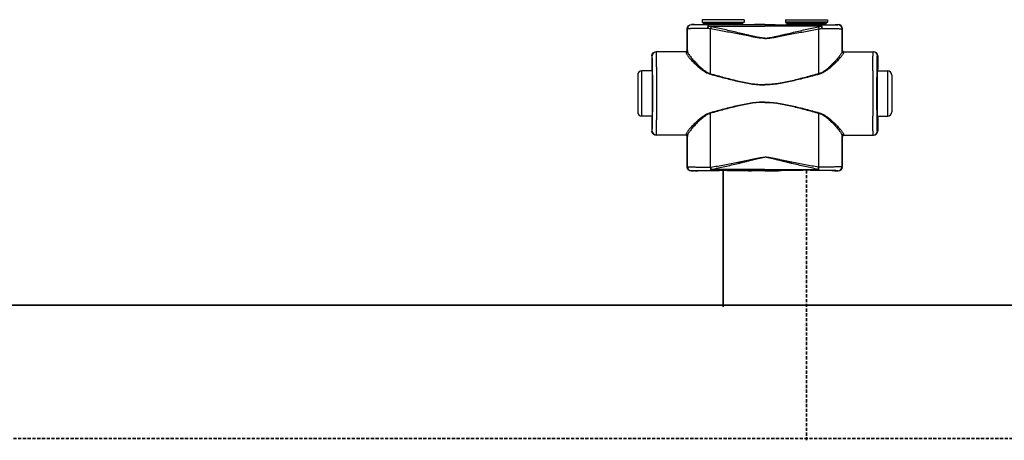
# Model space of a CAD drawing. Header units: millimetres. Extents: x 17747 to 112039, y -74980 to 446921.
# Tile 58 of 256: x 40736 to 41326, y -71860 to -71608. Entities that reach past the tile are written whole.
import ezdxf

# ---------------------------------------------------------------- set-up
doc = ezdxf.new("R2010")
doc.units = ezdxf.units.MM
doc.linetypes.add('VERDECKT', pattern=[9.525, 6.35, -3.175])
doc.layers.add('UT_SCHÉMA_PŘÍVOD', color=10, linetype='Continuous', lineweight=35)
doc.layers.add('UT_SCHÉMA_ZPÁTEČKA', color=172, linetype='VERDECKT', lineweight=35)

msp = doc.modelspace()

# ---------------------------------------------------------------- linework, layer by layer
at = {"color": 0, "linetype": 'Continuous'}
for p, q in [((41139, -71611.33), (41138.88, -71611.21)), ((41140.53, -71611.21), (41138.88, -71611.21)), ((41140.88, -71611.31), (41140.53, -71611.21)), ((41170.48, -71608.31), (41145.28, -71608.31)), ((41145.28, -71608.31), (41145.28, -71609.71)), ((41145.28, -71609.71), (41146.23, -71610.66)), ((41145.28, -71609.71), (41170.48, -71609.71)), ((41146.23, -71610.66), (41169.52, -71610.66)), ((41146.38, -71611.02), (41169.38, -71611.02)), ((41146.38, -71611.02), (41146.38, -71611.38)), ((41154.02, -71611.4), (41149.18, -71611.4)), ((41149.18, -71612.1), (41149.18, -71611.4)), ((41149.18, -71612.1), (41182.88, -71612.1)), ((41182.88, -71611.4), (41161.73, -71611.4)), ((41169.38, -71611.02), (41169.38, -71611.38)), ((41170.48, -71609.71), (41169.52, -71610.66)), ((41170.48, -71608.31), (41170.48, -71609.71)), ((41176.63, -71611.21), (41174.88, -71611.31)), ((41182.88, -71611.21), (41176.63, -71611.21)), ((41182.88, -71611.21), (41189.13, -71611.21)), ((41182.88, -71611.4), (41204.02, -71611.4)), ((41216.58, -71612.1), (41182.88, -71612.1)), ((41189.13, -71611.21), (41190.88, -71611.31)), ((41195.28, -71608.31), (41220.48, -71608.31)), ((41195.28, -71608.31), (41195.28, -71609.71)), ((41220.48, -71609.71), (41195.28, -71609.71)), ((41195.28, -71609.71), (41196.23, -71610.66)), ((41219.52, -71610.66), (41196.23, -71610.66)), ((41219.38, -71611.02), (41196.38, -71611.02)), ((41196.38, -71611.02), (41196.38, -71611.38)), ((41211.73, -71611.4), (41216.58, -71611.4)), ((41216.58, -71612.1), (41216.58, -71611.4)), ((41219.38, -71611.02), (41219.38, -71611.38)), ((41220.48, -71609.71), (41219.52, -71610.66)), ((41220.48, -71608.31), (41220.48, -71609.71)), ((41224.88, -71611.31), (41225.23, -71611.21)), ((41225.23, -71611.21), (41226.88, -71611.21)), ((41226.76, -71611.33), (41226.88, -71611.21)), ((41136.5, -71613.83), (41136.38, -71613.71)), ((41136.38, -71626.71), (41136.38, -71613.71)), ((41229.26, -71613.83), (41229.38, -71613.71)), ((41229.38, -71626.71), (41229.38, -71613.71)), ((41115.39, -71630.01), (41115.18, -71630.01)), ((41115.18, -71630.01), (41115.18, -71638.16)), ((41135.68, -71627.51), (41117.68, -71627.51)), ((41136.38, -71626.71), (41136.48, -71626.71)), ((41229.38, -71626.71), (41229.27, -71626.71)), ((41230.07, -71627.51), (41248.08, -71627.51)), ((41250.37, -71630.01), (41250.58, -71630.01)), ((41250.58, -71630.01), (41250.58, -71638.16)), ((41106.68, -71641.51), (41106.68, -71663.51)), ((41115.43, -71639.01), (41109.18, -71639.01)), ((41109.18, -71666.01), (41109.18, -71639.01)), ((41115.18, -71638.16), (41115.39, -71638.51)), ((41115.57, -71638.52), (41115.57, -71638.51)), ((41250.18, -71638.52), (41250.18, -71638.51)), ((41250.33, -71639.01), (41256.58, -71639.01)), ((41250.58, -71638.16), (41250.37, -71638.51)), ((41256.58, -71666.01), (41256.58, -71639.01)), ((41259.08, -71641.51), (41259.08, -71663.51)), ((41115.43, -71666.01), (41109.18, -71666.01)), ((41115.39, -71666.51), (41115.18, -71666.86)), ((41115.57, -71666.51), (41115.57, -71666.5)), ((41250.18, -71666.51), (41250.18, -71666.5)), ((41250.33, -71666.01), (41256.58, -71666.01)), ((41250.37, -71666.51), (41250.58, -71666.86)), ((41115.18, -71666.86), (41115.18, -71675.01)), ((41250.58, -71666.86), (41250.58, -71675.01)), ((41115.18, -71675.01), (41115.39, -71675.01)), ((41135.68, -71677.51), (41117.68, -71677.51)), ((41136.48, -71678.31), (41136.38, -71678.31)), ((41136.38, -71696.41), (41136.38, -71678.31)), ((41229.27, -71678.31), (41229.38, -71678.31)), ((41229.38, -71696.41), (41229.38, -71678.31)), ((41230.07, -71677.51), (41248.08, -71677.51)), ((41250.58, -71675.01), (41250.37, -71675.01)), ((41136.38, -71696.41), (41136.5, -71696.29)), ((41229.38, -71696.41), (41229.26, -71696.29)), ((41138.88, -71698.91), (41139, -71698.79)), ((41140.53, -71698.91), (41138.88, -71698.91)), ((41140.88, -71698.81), (41140.53, -71698.91)), ((41150.42, -71696.66), (41150.6, -71696.66)), ((41150.75, -71698.72), (41150.92, -71698.72)), ((41182.88, -71697.97), (41150.92, -71697.97)), ((41150.92, -71698.72), (41150.92, -71697.97)), ((41150.92, -71698.72), (41152.18, -71698.72)), ((41163.57, -71698.72), (41182.88, -71698.72)), ((41176.63, -71698.91), (41174.88, -71698.81)), ((41182.88, -71698.91), (41176.63, -71698.91)), ((41182.88, -71697.97), (41214.83, -71697.97)), ((41202.18, -71698.72), (41182.88, -71698.72)), ((41182.88, -71698.91), (41189.13, -71698.91)), ((41189.13, -71698.91), (41190.88, -71698.81)), ((41214.83, -71698.72), (41213.57, -71698.72)), ((41214.83, -71698.72), (41214.83, -71697.97)), ((41215.01, -71698.72), (41214.83, -71698.72)), ((41215.34, -71696.66), (41215.16, -71696.66)), ((41224.88, -71698.81), (41225.23, -71698.91)), ((41225.23, -71698.91), (41226.88, -71698.91)), ((41226.88, -71698.91), (41226.76, -71698.79))]:
    msp.add_line(p, q, dxfattribs=at)
for centre, radius, start, end in [((41139, -71613.83), 2.5, 90.00246, 179.99754), ((41145.88, -71611.02), 0.5, 0, 45), ((41169.88, -71611.02), 0.5, 135, 180), ((41195.88, -71611.02), 0.5, 0, 45), ((41219.88, -71611.02), 0.5, 135, 180), ((41226.76, -71613.83), 2.5, 0.00246, 89.99754), ((41117.89, -71630.01), 2.5, 90.00225, 180.00111), ((41135.68, -71626.71), 0.8, 270.0036, 359.99724), ((41230.07, -71626.71), 0.8, 180.00276, 269.9964), ((41247.87, -71630.01), 2.5, 359.99889, 89.99775), ((41109.18, -71641.51), 2.5, 90, 180), ((38675.72, -71652.51), 2442.41, 359.68325, 0.31675), ((43690.04, -71652.51), 2442.41, 179.68325, 180.31675), ((41256.58, -71641.51), 2.5, 0, 90), ((41109.18, -71663.51), 2.5, 180, 270), ((41256.58, -71663.51), 2.5, 270, 0), ((41117.89, -71675.01), 2.5, 179.99889, 269.99775), ((41135.68, -71678.31), 0.8, 0.00276, 89.9964), ((41230.07, -71678.31), 0.8, 90.0036, 179.99724), ((41247.87, -71675.01), 2.5, 270.00225, 0.00111), ((41139, -71696.29), 2.5, 180.00246, 269.99754), ((41226.76, -71696.29), 2.5, 270.00246, 359.99754)]:
    msp.add_arc(centre, radius, start, end, dxfattribs=at)
at = {"color": 0, "linetype": 'Continuous', "extrusion": (0, 0, -1)}
for centre, major_axis, ratio, start_param, end_param in [((41138.88, -71613.71), (-1.77, 1.77), 0.999973, -0.785384, 0.785384), ((41157.88, -71611.31), (-17, 0), 0.005236, 4.941076, 6.283185), ((41157.88, -71611.31), (-17, 0), 0.005236, 3.141593, 4.483702), ((41117.68, -71630.01), (-2.5, 0), 0.999945, 0, 1.570796), ((41135.58, -71626.71), (-0.8, 0), 0.999986, -3.141593, -1.659157), ((41115.39, -71652.51), (0, 14), 0.010472, 0, 3.141593), ((41117.68, -71675.01), (-2.5, 0), 0.999945, -1.570796, 0), ((41135.58, -71678.31), (0.8, 0), 0.999986, -1.395381, 0), ((41138.88, -71696.41), (1.77, 1.77), 0.999973, -3.926977, -2.356208), ((41157.88, -71698.81), (-17, 0), 0.005236, 0, 1.229157), ((41157.88, -71698.81), (-17, 0), 0.005236, 1.912436, 3.141593)]:
    msp.add_ellipse(centre, major_axis=major_axis, ratio=ratio, start_param=start_param, end_param=end_param, dxfattribs=at)
at = {"color": 0, "linetype": 'Continuous'}
for centre, major_axis, ratio, start_param, end_param in [((41207.88, -71611.31), (17, 0), 0.005236, 3.141593, 4.483702), ((41207.88, -71611.31), (17, 0), 0.005236, 4.941076, 6.283185), ((41226.88, -71613.71), (1.77, 1.77), 0.999973, -0.785384, 0.785384), ((41230.18, -71626.71), (0.8, 0), 0.999986, -3.141593, -1.659157), ((41248.08, -71630.01), (2.5, 0), 0.999945, 0, 1.570796), ((41250.37, -71652.51), (0, 14), 0.010472, 0, 3.141593), ((41230.18, -71678.31), (-0.8, 0), 0.999986, -1.395381, 0), ((41248.08, -71675.01), (2.5, 0), 0.999945, -1.570796, 0), ((41207.88, -71698.81), (17, 0), 0.005236, 1.912436, 3.141593), ((41207.88, -71698.81), (17, 0), 0.005236, 0, 1.229157), ((41226.88, -71696.41), (-1.77, 1.77), 0.999973, -3.926977, -2.356208)]:
    msp.add_ellipse(centre, major_axis=major_axis, ratio=ratio, start_param=start_param, end_param=end_param, dxfattribs=at)
for points, knots in [([(41148.56, -71613.52), (41147.73, -71613.52), (41146.12, -71613.53), (41144.16, -71613.55), (41142.69, -71613.58), (41141.69, -71613.59), (41140.76, -71613.61), (41139.91, -71613.63), (41139.14, -71613.65), (41138.47, -71613.67), (41137.89, -71613.7), (41137.47, -71613.72), (41137.19, -71613.74), (41137.01, -71613.75), (41136.86, -71613.76), (41136.74, -71613.78), (41136.64, -71613.79), (41136.57, -71613.8), (41136.53, -71613.81), (41136.5, -71613.83), (41136.5, -71613.83)], [0, 0, 0, 0, 0.207034, 0.39928, 0.488214, 0.57154, 0.648707, 0.71921, 0.782588, 0.838437, 0.886403, 0.926186, 0.942933, 0.957549, 0.970012, 0.98031, 0.988432, 0.994377, 0.998178, 1, 1, 1, 1]), ([(41149.18, -71611.4), (41148.47, -71611.4), (41147.11, -71611.4), (41145.45, -71611.39), (41144.22, -71611.39), (41143.37, -71611.39), (41142.58, -71611.38), (41141.87, -71611.38), (41141.22, -71611.37), (41140.66, -71611.37), (41140.17, -71611.36), (41139.82, -71611.36), (41139.58, -71611.35), (41139.43, -71611.35), (41139.3, -71611.35), (41139.2, -71611.34), (41139.13, -71611.34), (41139.08, -71611.34), (41139.05, -71611.34), (41139.03, -71611.34), (41139.02, -71611.34), (41139.01, -71611.33), (41139, -71611.33), (41139, -71611.33)], [0, 0, 0, 0, 0.207653, 0.400343, 0.489423, 0.572844, 0.650059, 0.720565, 0.783909, 0.839692, 0.887568, 0.927242, 0.943927, 0.958477, 0.970869, 0.981088, 0.989117, 0.992306, 0.994945, 0.997032, 0.998568, 0.999554, 1, 1, 1, 1]), ([(41149.18, -71611.4), (41149.09, -71611.4), (41148.99, -71611.51), (41148.91, -71611.65), (41148.84, -71611.8), (41148.76, -71612.02), (41148.69, -71612.34), (41148.63, -71612.7), (41148.58, -71613.1), (41148.57, -71613.38), (41148.56, -71613.52)], [0, 0, 0, 0, 0.117156, 0.161001, 0.211236, 0.330442, 0.472834, 0.634922, 0.812344, 1, 1, 1, 1]), ([(41149.18, -71612.1), (41149.05, -71612.3), (41148.82, -71612.77), (41148.64, -71613.26), (41148.56, -71613.52)], [0, 0, 0, 0, 0.464895, 1, 1, 1, 1]), ([(41150.43, -71613.88), (41150.27, -71613.86), (41149.64, -71613.76), (41149.02, -71613.63), (41148.56, -71613.52)], [0, 0, 0, 0, 0.252579, 1, 1, 1, 1]), ([(41150.75, -71612.54), (41150.61, -71612.52), (41150.08, -71612.4), (41149.56, -71612.23), (41149.18, -71612.1)], [0, 0, 0, 0, 0.253704, 1, 1, 1, 1]), ([(41150.75, -71612.54), (41150.69, -71612.75), (41150.57, -71613.19), (41150.47, -71613.64), (41150.43, -71613.88)], [0, 0, 0, 0, 0.464569, 1, 1, 1, 1]), ([(41182.88, -71619.34), (41182.88, -71619.34), (41182.53, -71619.34), (41181.84, -71619.31), (41180.47, -71619.18), (41178.77, -71618.9), (41176.75, -71618.48), (41174.73, -71618.02), (41172.73, -71617.55), (41170.05, -71616.91), (41166.72, -71616.11), (41162.72, -71615.16), (41158.73, -71614.25), (41154.74, -71613.37), (41152.08, -71612.81), (41150.75, -71612.54)], [0.499995, 0.499995, 0.499995, 0.499995, 0.4999958, 0.5157333, 0.5314718, 0.5629204, 0.5943483, 0.6257534, 0.6571339, 0.6884877, 0.7511054, 0.813586, 0.8759088, 0.9380534, 1, 1, 1, 1]), ([(41161.73, -71611.4), (41161.09, -71611.4), (41159.81, -71611.43), (41157.88, -71611.45), (41155.95, -71611.43), (41154.66, -71611.4), (41154.02, -71611.4)], [0, 0, 0, 0, 0.248355, 0.5, 0.751645, 1, 1, 1, 1]), ([(41182.88, -71619.34), (41182.88, -71619.34), (41183.22, -71619.34), (41183.91, -71619.31), (41185.29, -71619.18), (41186.99, -71618.9), (41189.01, -71618.48), (41191.02, -71618.02), (41193.03, -71617.55), (41195.7, -71616.91), (41199.04, -71616.11), (41203.03, -71615.16), (41207.03, -71614.25), (41211.01, -71613.37), (41213.68, -71612.81), (41215.01, -71612.54)], [0.499995, 0.499995, 0.499995, 0.499995, 0.4999958, 0.5157333, 0.5314718, 0.5629204, 0.5943483, 0.6257534, 0.6571339, 0.6884877, 0.7511054, 0.813586, 0.8759088, 0.9380534, 1, 1, 1, 1]), ([(41204.02, -71611.4), (41204.66, -71611.4), (41205.95, -71611.43), (41207.88, -71611.45), (41209.81, -71611.43), (41211.09, -71611.4), (41211.73, -71611.4)], [0, 0, 0, 0, 0.248355, 0.5, 0.751645, 1, 1, 1, 1]), ([(41215.01, -71612.54), (41215.14, -71612.52), (41215.67, -71612.4), (41216.2, -71612.23), (41216.58, -71612.1)], [0, 0, 0, 0, 0.253704, 1, 1, 1, 1]), ([(41215.01, -71612.54), (41215.07, -71612.75), (41215.19, -71613.19), (41215.29, -71613.64), (41215.33, -71613.88)], [0, 0, 0, 0, 0.464569, 1, 1, 1, 1]), ([(41215.33, -71613.88), (41215.49, -71613.86), (41216.11, -71613.76), (41216.73, -71613.63), (41217.19, -71613.52)], [0, 0, 0, 0, 0.252579, 1, 1, 1, 1]), ([(41216.58, -71611.4), (41217.28, -71611.4), (41218.64, -71611.4), (41220.3, -71611.39), (41221.54, -71611.39), (41222.39, -71611.39), (41223.17, -71611.38), (41223.89, -71611.38), (41224.53, -71611.37), (41225.1, -71611.37), (41225.58, -71611.36), (41225.94, -71611.36), (41226.18, -71611.35), (41226.33, -71611.35), (41226.45, -71611.35), (41226.56, -71611.34), (41226.63, -71611.34), (41226.68, -71611.34), (41226.7, -71611.34), (41226.72, -71611.34), (41226.74, -71611.34), (41226.75, -71611.33), (41226.75, -71611.33), (41226.76, -71611.33)], [0, 0, 0, 0, 0.207653, 0.400343, 0.489423, 0.572844, 0.650059, 0.720565, 0.783909, 0.839692, 0.887568, 0.927242, 0.943927, 0.958477, 0.970869, 0.981088, 0.989117, 0.992306, 0.994945, 0.997032, 0.998568, 0.999554, 1, 1, 1, 1]), ([(41216.58, -71611.4), (41216.67, -71611.4), (41216.77, -71611.51), (41216.85, -71611.65), (41216.92, -71611.8), (41216.99, -71612.02), (41217.07, -71612.34), (41217.13, -71612.7), (41217.17, -71613.1), (41217.19, -71613.38), (41217.19, -71613.52)], [0, 0, 0, 0, 0.117156, 0.161001, 0.211236, 0.330442, 0.472834, 0.634922, 0.812344, 1, 1, 1, 1]), ([(41216.58, -71612.1), (41216.7, -71612.3), (41216.93, -71612.77), (41217.11, -71613.26), (41217.19, -71613.52)], [0, 0, 0, 0, 0.464895, 1, 1, 1, 1]), ([(41217.19, -71613.52), (41218.03, -71613.52), (41219.64, -71613.53), (41221.6, -71613.55), (41223.07, -71613.58), (41224.07, -71613.59), (41225, -71613.61), (41225.85, -71613.63), (41226.61, -71613.65), (41227.29, -71613.67), (41227.86, -71613.7), (41228.28, -71613.72), (41228.57, -71613.74), (41228.75, -71613.75), (41228.9, -71613.76), (41229.02, -71613.78), (41229.12, -71613.79), (41229.19, -71613.8), (41229.23, -71613.81), (41229.25, -71613.83), (41229.26, -71613.83)], [0, 0, 0, 0, 0.207034, 0.39928, 0.488214, 0.57154, 0.648707, 0.71921, 0.782588, 0.838437, 0.886403, 0.926186, 0.942933, 0.957549, 0.970012, 0.98031, 0.988432, 0.994377, 0.998178, 1, 1, 1, 1]), ([(41136.51, -71627.25), (41136.51, -71626.12), (41136.51, -71621.65), (41136.5, -71617.18), (41136.5, -71613.83)], [0, 0, 0, 0, 0.250733, 1, 1, 1, 1]), ([(41182.88, -71619.52), (41182.88, -71619.52), (41182.19, -71619.52), (41180.81, -71619.44), (41178.76, -71619.16), (41176.72, -71618.81), (41174.01, -71618.3), (41170.63, -71617.64), (41166.59, -71616.84), (41162.54, -71616.06), (41158.5, -71615.3), (41154.47, -71614.57), (41151.77, -71614.11), (41150.43, -71613.88)], [0.5000015, 0.5000015, 0.5000015, 0.5000015, 0.500002, 0.5313979, 0.5627848, 0.5941575, 0.6255147, 0.6881766, 0.7507583, 0.8132458, 0.8756245, 0.9378805, 1, 1, 1, 1]), ([(41150.44, -71640.65), (41150.44, -71638.42), (41150.44, -71629.49), (41150.43, -71620.57), (41150.43, -71613.88)], [0, 0, 0, 0, 0.250952, 1, 1, 1, 1]), ([(41182.88, -71619.52), (41182.88, -71619.52), (41183.57, -71619.52), (41184.95, -71619.44), (41187, -71619.16), (41189.04, -71618.81), (41191.75, -71618.3), (41195.12, -71617.64), (41199.17, -71616.84), (41203.21, -71616.06), (41207.25, -71615.3), (41211.29, -71614.57), (41213.98, -71614.11), (41215.33, -71613.88)], [0.5000015, 0.5000015, 0.5000015, 0.5000015, 0.500002, 0.5313979, 0.5627848, 0.5941575, 0.6255147, 0.6881766, 0.7507583, 0.8132458, 0.8756245, 0.9378805, 1, 1, 1, 1]), ([(41215.32, -71640.65), (41215.32, -71638.42), (41215.32, -71629.49), (41215.33, -71620.57), (41215.33, -71613.88)], [0, 0, 0, 0, 0.250952, 1, 1, 1, 1]), ([(41229.25, -71627.25), (41229.25, -71626.12), (41229.25, -71621.65), (41229.25, -71617.18), (41229.26, -71613.83)], [0, 0, 0, 0, 0.250733, 1, 1, 1, 1]), ([(41115.57, -71638.51), (41115.57, -71637.88), (41115.56, -71636.69), (41115.54, -71635.24), (41115.52, -71634.19), (41115.51, -71633.49), (41115.5, -71632.85), (41115.49, -71632.27), (41115.48, -71631.75), (41115.47, -71631.3), (41115.45, -71630.92), (41115.44, -71630.64), (41115.43, -71630.45), (41115.43, -71630.33), (41115.42, -71630.24), (41115.42, -71630.16), (41115.41, -71630.1), (41115.4, -71630.05), (41115.4, -71630.03), (41115.39, -71630.01), (41115.39, -71630.01)], [0, 0, 0, 0, 0.221931, 0.420259, 0.509783, 0.592499, 0.668149, 0.736495, 0.797321, 0.850436, 0.895675, 0.932895, 0.948462, 0.961984, 0.973451, 0.982856, 0.990196, 0.99547, 0.998697, 1, 1, 1, 1]), ([(41118.09, -71639.01), (41118.08, -71638.17), (41118.07, -71636.57), (41118.05, -71634.63), (41118.04, -71633.22), (41118.03, -71632.26), (41118.01, -71631.39), (41118, -71630.6), (41117.99, -71629.9), (41117.98, -71629.28), (41117.96, -71628.75), (41117.95, -71628.37), (41117.94, -71628.11), (41117.93, -71627.96), (41117.93, -71627.82), (41117.92, -71627.71), (41117.91, -71627.63), (41117.9, -71627.57), (41117.9, -71627.53), (41117.89, -71627.51), (41117.89, -71627.51), (41117.89, -71627.51)], [0, 0, 0, 0, 0.218984, 0.416191, 0.505653, 0.588551, 0.664564, 0.733396, 0.794781, 0.848478, 0.894279, 0.932006, 0.947796, 0.961515, 0.973152, 0.982695, 0.990138, 0.995479, 0.998726, 0.999584, 1, 1, 1, 1]), ([(41135.68, -71627.51), (41135.68, -71627.51), (41135.69, -71627.51), (41135.69, -71627.52), (41135.69, -71627.53), (41135.69, -71627.55), (41135.69, -71627.59), (41135.7, -71627.65), (41135.7, -71627.72), (41135.7, -71627.81), (41135.71, -71627.91), (41135.71, -71627.99), (41135.71, -71628.03)], [0, 0, 0, 0, 0.005122, 0.017304, 0.037118, 0.064661, 0.143035, 0.252499, 0.393016, 0.564526, 0.766907, 1, 1, 1, 1]), ([(41136.51, -71627.25), (41136.51, -71627.35), (41136.47, -71627.55), (41136.29, -71627.81), (41136.02, -71627.99), (41135.81, -71628.03), (41135.71, -71628.03)], [0, 0, 0, 0, 0.247572, 0.496581, 0.747591, 1, 1, 1, 1]), ([(41135.71, -71628.03), (41135.71, -71628.09), (41135.73, -71628.23), (41135.81, -71628.46), (41135.92, -71628.7), (41136.13, -71629.09), (41136.48, -71629.63), (41137.01, -71630.34), (41137.66, -71631.12), (41138.69, -71632.31), (41140.19, -71633.89), (41142.23, -71635.85), (41144.15, -71637.49), (41145.84, -71638.76), (41147.7, -71639.97), (41149.24, -71640.69), (41150.34, -71640.99)], [0, 0, 0, 0, 0.009694, 0.02127, 0.034861, 0.050494, 0.087694, 0.13227, 0.183417, 0.240322, 0.368483, 0.511765, 0.666448, 0.747227, 0.829948, 1, 1, 1, 1]), ([(41136.48, -71626.71), (41136.48, -71626.71), (41136.49, -71626.71), (41136.49, -71626.72), (41136.49, -71626.73), (41136.49, -71626.75), (41136.49, -71626.79), (41136.5, -71626.85), (41136.5, -71626.93), (41136.5, -71627.02), (41136.51, -71627.13), (41136.51, -71627.2), (41136.51, -71627.25)], [0, 0, 0, 0, 0.005057, 0.017214, 0.037015, 0.06455, 0.142921, 0.252392, 0.392925, 0.564459, 0.766871, 1, 1, 1, 1]), ([(41136.51, -71627.25), (41136.51, -71627.31), (41136.53, -71627.46), (41136.6, -71627.69), (41136.7, -71627.95), (41136.9, -71628.35), (41137.24, -71628.91), (41137.74, -71629.64), (41138.35, -71630.45), (41139.32, -71631.66), (41140.74, -71633.29), (41142.67, -71635.31), (41144.48, -71637), (41146.1, -71638.31), (41147.88, -71639.57), (41149.37, -71640.34), (41150.44, -71640.65)], [0, 0, 0, 0, 0.010286, 0.022433, 0.036551, 0.052653, 0.090607, 0.135698, 0.187142, 0.244158, 0.372094, 0.514728, 0.6685, 0.748767, 0.830965, 1, 1, 1, 1]), ([(41229.25, -71627.25), (41229.24, -71627.31), (41229.22, -71627.46), (41229.16, -71627.69), (41229.05, -71627.95), (41228.85, -71628.35), (41228.52, -71628.91), (41228.02, -71629.64), (41227.41, -71630.45), (41226.44, -71631.66), (41225.02, -71633.29), (41223.09, -71635.31), (41221.28, -71637), (41219.66, -71638.31), (41217.88, -71639.57), (41216.38, -71640.34), (41215.32, -71640.65)], [0, 0, 0, 0, 0.010286, 0.022433, 0.036551, 0.052653, 0.090607, 0.135698, 0.187142, 0.244158, 0.372094, 0.514728, 0.6685, 0.748767, 0.830965, 1, 1, 1, 1]), ([(41230.05, -71628.03), (41230.04, -71628.09), (41230.02, -71628.23), (41229.95, -71628.46), (41229.84, -71628.7), (41229.63, -71629.09), (41229.27, -71629.63), (41228.74, -71630.34), (41228.1, -71631.12), (41227.07, -71632.31), (41225.56, -71633.89), (41223.52, -71635.85), (41221.61, -71637.49), (41219.91, -71638.76), (41218.06, -71639.97), (41216.51, -71640.69), (41215.42, -71640.99)], [0, 0, 0, 0, 0.009694, 0.02127, 0.034861, 0.050494, 0.087694, 0.13227, 0.183417, 0.240322, 0.368483, 0.511765, 0.666448, 0.747227, 0.829948, 1, 1, 1, 1]), ([(41229.27, -71626.71), (41229.27, -71626.71), (41229.27, -71626.71), (41229.27, -71626.72), (41229.27, -71626.73), (41229.27, -71626.75), (41229.26, -71626.79), (41229.26, -71626.85), (41229.26, -71626.93), (41229.25, -71627.02), (41229.25, -71627.13), (41229.25, -71627.2), (41229.25, -71627.25)], [0, 0, 0, 0, 0.005057, 0.017214, 0.037015, 0.06455, 0.142921, 0.252392, 0.392925, 0.564459, 0.766871, 1, 1, 1, 1]), ([(41229.25, -71627.25), (41229.25, -71627.35), (41229.29, -71627.55), (41229.47, -71627.81), (41229.73, -71627.99), (41229.94, -71628.03), (41230.05, -71628.03)], [0, 0, 0, 0, 0.247572, 0.496581, 0.747591, 1, 1, 1, 1]), ([(41230.07, -71627.51), (41230.07, -71627.51), (41230.07, -71627.51), (41230.07, -71627.52), (41230.07, -71627.53), (41230.07, -71627.55), (41230.06, -71627.59), (41230.06, -71627.65), (41230.06, -71627.72), (41230.05, -71627.81), (41230.05, -71627.91), (41230.05, -71627.99), (41230.05, -71628.03)], [0, 0, 0, 0, 0.005122, 0.017304, 0.037118, 0.064661, 0.143035, 0.252499, 0.393016, 0.564526, 0.766907, 1, 1, 1, 1]), ([(41247.67, -71639.01), (41247.68, -71638.17), (41247.69, -71636.57), (41247.7, -71634.63), (41247.72, -71633.22), (41247.73, -71632.26), (41247.74, -71631.39), (41247.75, -71630.6), (41247.77, -71629.9), (41247.78, -71629.28), (41247.79, -71628.75), (41247.81, -71628.37), (41247.82, -71628.11), (41247.82, -71627.96), (41247.83, -71627.82), (41247.84, -71627.71), (41247.85, -71627.63), (41247.85, -71627.57), (41247.86, -71627.53), (41247.86, -71627.51), (41247.87, -71627.51), (41247.87, -71627.51)], [0, 0, 0, 0, 0.218984, 0.416191, 0.505653, 0.588551, 0.664564, 0.733396, 0.794781, 0.848478, 0.894279, 0.932006, 0.947796, 0.961515, 0.973152, 0.982695, 0.990138, 0.995479, 0.998726, 0.999584, 1, 1, 1, 1]), ([(41250.18, -71638.51), (41250.19, -71637.88), (41250.2, -71636.69), (41250.22, -71635.24), (41250.23, -71634.19), (41250.24, -71633.49), (41250.25, -71632.85), (41250.27, -71632.27), (41250.28, -71631.75), (41250.29, -71631.3), (41250.3, -71630.92), (41250.31, -71630.64), (41250.32, -71630.45), (41250.33, -71630.33), (41250.33, -71630.24), (41250.34, -71630.16), (41250.35, -71630.1), (41250.35, -71630.05), (41250.36, -71630.03), (41250.36, -71630.01), (41250.37, -71630.01)], [0, 0, 0, 0, 0.221931, 0.420259, 0.509783, 0.592499, 0.668149, 0.736495, 0.797321, 0.850436, 0.895675, 0.932895, 0.948462, 0.961984, 0.973451, 0.982856, 0.990196, 0.99547, 0.998697, 1, 1, 1, 1]), ([(41115.57, -71666.5), (41115.59, -71664.31), (41115.62, -71659.64), (41115.63, -71652.51), (41115.62, -71645.38), (41115.59, -71640.72), (41115.57, -71638.52)], [0, 0, 0, 0, 0.235226, 0.499987, 0.764754, 1, 1, 1, 1]), ([(41150.44, -71640.65), (41150.43, -71640.68), (41150.4, -71640.79), (41150.36, -71640.9), (41150.34, -71640.99)], [0, 0, 0, 0, 0.258378, 1, 1, 1, 1]), ([(41150.34, -71640.99), (41153, -71641.7), (41157, -71642.78), (41162.36, -71644.15), (41166.4, -71645.12), (41170.47, -71646), (41174.57, -71646.73), (41178.02, -71647.14), (41180.79, -71647.32), (41182.18, -71647.34), (41182.88, -71647.34), (41182.88, -71647.34)], [0, 0, 0, 0, 0.1245061, 0.1869228, 0.2494269, 0.3120016, 0.3746311, 0.4372993, 0.4686472, 0.4999998, 0.5, 0.5, 0.5, 0.5]), ([(41150.44, -71640.65), (41153.09, -71641.39), (41157.08, -71642.5), (41162.41, -71643.9), (41166.44, -71644.9), (41170.49, -71645.81), (41174.58, -71646.56), (41178.03, -71646.99), (41180.8, -71647.17), (41182.18, -71647.2), (41182.88, -71647.2), (41182.88, -71647.2)], [0, 0, 0, 0, 0.1244767, 0.1868883, 0.2493924, 0.3119715, 0.3746087, 0.437287, 0.4686409, 0.4999998, 0.5, 0.5, 0.5, 0.5]), ([(41215.32, -71640.65), (41212.66, -71641.39), (41208.68, -71642.5), (41203.34, -71643.9), (41199.32, -71644.9), (41195.26, -71645.81), (41191.17, -71646.56), (41187.73, -71646.99), (41184.96, -71647.17), (41183.57, -71647.2), (41182.88, -71647.2), (41182.88, -71647.2)], [0, 0, 0, 0, 0.1244767, 0.1868883, 0.2493924, 0.3119715, 0.3746087, 0.437287, 0.4686409, 0.4999998, 0.5, 0.5, 0.5, 0.5]), ([(41215.42, -71640.99), (41212.76, -71641.7), (41208.75, -71642.78), (41203.4, -71644.15), (41199.36, -71645.12), (41195.29, -71646), (41191.19, -71646.73), (41187.74, -71647.14), (41184.96, -71647.32), (41183.57, -71647.34), (41182.88, -71647.34), (41182.88, -71647.34)], [0, 0, 0, 0, 0.1245061, 0.1869228, 0.2494269, 0.3120016, 0.3746311, 0.4372993, 0.4686472, 0.4999998, 0.5, 0.5, 0.5, 0.5]), ([(41215.32, -71640.65), (41215.32, -71640.68), (41215.36, -71640.79), (41215.39, -71640.9), (41215.42, -71640.99)], [0, 0, 0, 0, 0.258378, 1, 1, 1, 1]), ([(41250.18, -71666.5), (41250.17, -71664.31), (41250.14, -71659.64), (41250.13, -71652.51), (41250.14, -71645.38), (41250.17, -71640.72), (41250.18, -71638.52)], [0, 0, 0, 0, 0.235226, 0.499987, 0.764754, 1, 1, 1, 1]), ([(41182.88, -71657.68), (41181.49, -71657.68), (41178.71, -71657.8), (41174.57, -71658.29), (41170.47, -71659.02), (41166.4, -71659.9), (41162.36, -71660.87), (41157, -71662.24), (41153, -71663.32), (41150.34, -71664.03)], [0.5, 0.5, 0.5, 0.5, 0.5626889, 0.6253582, 0.6879892, 0.7505657, 0.8130716, 0.8754902, 1, 1, 1, 1]), ([(41182.88, -71657.82), (41181.49, -71657.82), (41178.72, -71657.95), (41174.58, -71658.46), (41170.49, -71659.21), (41166.44, -71660.12), (41162.41, -71661.12), (41157.08, -71662.52), (41153.09, -71663.63), (41150.44, -71664.37)], [0.5, 0.5, 0.5, 0.5, 0.5627005, 0.6253799, 0.6880187, 0.7505997, 0.8131057, 0.8755193, 1, 1, 1, 1]), ([(41182.88, -71657.68), (41184.27, -71657.68), (41187.05, -71657.8), (41191.19, -71658.29), (41195.29, -71659.02), (41199.36, -71659.9), (41203.4, -71660.87), (41208.75, -71662.24), (41212.76, -71663.32), (41215.42, -71664.03)], [0.5, 0.5, 0.5, 0.5, 0.5626889, 0.6253582, 0.6879892, 0.7505657, 0.8130716, 0.8754902, 1, 1, 1, 1]), ([(41182.88, -71657.82), (41184.27, -71657.82), (41187.04, -71657.95), (41191.17, -71658.46), (41195.26, -71659.21), (41199.32, -71660.12), (41203.34, -71661.12), (41208.68, -71662.52), (41212.66, -71663.63), (41215.32, -71664.37)], [0.5, 0.5, 0.5, 0.5, 0.5627005, 0.6253799, 0.6880187, 0.7505997, 0.8131057, 0.8755193, 1, 1, 1, 1]), ([(41115.39, -71675.01), (41115.39, -71675.01), (41115.4, -71674.99), (41115.4, -71674.97), (41115.41, -71674.92), (41115.42, -71674.86), (41115.42, -71674.78), (41115.43, -71674.69), (41115.43, -71674.57), (41115.44, -71674.38), (41115.45, -71674.11), (41115.47, -71673.72), (41115.48, -71673.27), (41115.49, -71672.75), (41115.5, -71672.17), (41115.51, -71671.53), (41115.52, -71670.83), (41115.54, -71669.78), (41115.56, -71668.33), (41115.57, -71667.14), (41115.57, -71666.51)], [0, 0, 0, 0, 0.001303, 0.00453, 0.009804, 0.017144, 0.026549, 0.038016, 0.051538, 0.067105, 0.104325, 0.149564, 0.202679, 0.263505, 0.331851, 0.407501, 0.490217, 0.579741, 0.778069, 1, 1, 1, 1]), ([(41117.89, -71677.51), (41117.89, -71677.51), (41117.89, -71677.51), (41117.9, -71677.49), (41117.9, -71677.45), (41117.91, -71677.39), (41117.92, -71677.31), (41117.93, -71677.2), (41117.93, -71677.06), (41117.94, -71676.91), (41117.95, -71676.65), (41117.96, -71676.27), (41117.98, -71675.74), (41117.99, -71675.13), (41118, -71674.42), (41118.01, -71673.63), (41118.03, -71672.76), (41118.04, -71671.8), (41118.05, -71670.39), (41118.07, -71668.45), (41118.08, -71666.85), (41118.09, -71666.01)], [0, 0, 0, 0, 0.000416, 0.001274, 0.004521, 0.009862, 0.017305, 0.026849, 0.038485, 0.052204, 0.067994, 0.105721, 0.151522, 0.205219, 0.266604, 0.335437, 0.411449, 0.494347, 0.58381, 0.781016, 1, 1, 1, 1]), ([(41150.34, -71664.03), (41149.24, -71664.33), (41147.7, -71665.06), (41145.84, -71666.26), (41144.15, -71667.53), (41142.23, -71669.17), (41140.19, -71671.13), (41138.69, -71672.71), (41137.66, -71673.9), (41137.01, -71674.68), (41136.48, -71675.39), (41136.13, -71675.93), (41135.92, -71676.32), (41135.81, -71676.57), (41135.73, -71676.79), (41135.71, -71676.93), (41135.71, -71676.99)], [0, 0, 0, 0, 0.170052, 0.252774, 0.333553, 0.488235, 0.631517, 0.759678, 0.816583, 0.86773, 0.912306, 0.949506, 0.965139, 0.978731, 0.990306, 1, 1, 1, 1]), ([(41150.44, -71664.37), (41149.37, -71664.68), (41147.88, -71665.45), (41146.1, -71666.71), (41144.48, -71668.02), (41142.67, -71669.71), (41140.74, -71671.73), (41139.32, -71673.36), (41138.35, -71674.57), (41137.74, -71675.38), (41137.24, -71676.11), (41136.9, -71676.67), (41136.7, -71677.07), (41136.6, -71677.33), (41136.53, -71677.56), (41136.51, -71677.71), (41136.51, -71677.77)], [0, 0, 0, 0, 0.169036, 0.251233, 0.3315, 0.485272, 0.627906, 0.755842, 0.812858, 0.864302, 0.909393, 0.947347, 0.963449, 0.977567, 0.989714, 1, 1, 1, 1]), ([(41150.44, -71664.37), (41150.43, -71664.34), (41150.4, -71664.23), (41150.36, -71664.12), (41150.34, -71664.03)], [0, 0, 0, 0, 0.258378, 1, 1, 1, 1]), ([(41150.42, -71696.66), (41150.42, -71693.99), (41150.43, -71683.22), (41150.44, -71672.46), (41150.44, -71664.37)], [0, 0, 0, 0, 0.248459, 1, 1, 1, 1]), ([(41215.32, -71664.37), (41215.32, -71664.34), (41215.36, -71664.23), (41215.39, -71664.12), (41215.42, -71664.03)], [0, 0, 0, 0, 0.258378, 1, 1, 1, 1]), ([(41215.32, -71664.37), (41216.38, -71664.68), (41217.88, -71665.45), (41219.66, -71666.71), (41221.28, -71668.02), (41223.09, -71669.71), (41225.02, -71671.73), (41226.44, -71673.36), (41227.41, -71674.57), (41228.02, -71675.38), (41228.52, -71676.11), (41228.85, -71676.67), (41229.05, -71677.07), (41229.16, -71677.33), (41229.22, -71677.56), (41229.24, -71677.71), (41229.25, -71677.77)], [0, 0, 0, 0, 0.169036, 0.251233, 0.3315, 0.485272, 0.627906, 0.755842, 0.812858, 0.864302, 0.909393, 0.947347, 0.963449, 0.977567, 0.989714, 1, 1, 1, 1]), ([(41215.34, -71696.66), (41215.33, -71693.99), (41215.32, -71683.22), (41215.32, -71672.46), (41215.32, -71664.37)], [0, 0, 0, 0, 0.248459, 1, 1, 1, 1]), ([(41215.42, -71664.03), (41216.51, -71664.33), (41218.06, -71665.06), (41219.91, -71666.26), (41221.61, -71667.53), (41223.52, -71669.17), (41225.56, -71671.13), (41227.07, -71672.71), (41228.1, -71673.9), (41228.74, -71674.68), (41229.27, -71675.39), (41229.63, -71675.93), (41229.84, -71676.32), (41229.95, -71676.57), (41230.02, -71676.79), (41230.04, -71676.93), (41230.05, -71676.99)], [0, 0, 0, 0, 0.170052, 0.252774, 0.333553, 0.488235, 0.631517, 0.759678, 0.816583, 0.86773, 0.912306, 0.949506, 0.965139, 0.978731, 0.990306, 1, 1, 1, 1]), ([(41247.87, -71677.51), (41247.87, -71677.51), (41247.86, -71677.51), (41247.86, -71677.49), (41247.85, -71677.45), (41247.85, -71677.39), (41247.84, -71677.31), (41247.83, -71677.2), (41247.82, -71677.06), (41247.82, -71676.91), (41247.81, -71676.65), (41247.79, -71676.27), (41247.78, -71675.74), (41247.77, -71675.13), (41247.75, -71674.42), (41247.74, -71673.63), (41247.73, -71672.76), (41247.72, -71671.8), (41247.7, -71670.39), (41247.69, -71668.45), (41247.68, -71666.85), (41247.67, -71666.01)], [0, 0, 0, 0, 0.000416, 0.001274, 0.004521, 0.009862, 0.017305, 0.026849, 0.038485, 0.052204, 0.067994, 0.105721, 0.151522, 0.205219, 0.266604, 0.335437, 0.411449, 0.494347, 0.58381, 0.781016, 1, 1, 1, 1]), ([(41250.37, -71675.01), (41250.36, -71675.01), (41250.36, -71674.99), (41250.35, -71674.97), (41250.35, -71674.92), (41250.34, -71674.86), (41250.33, -71674.78), (41250.33, -71674.69), (41250.32, -71674.57), (41250.31, -71674.38), (41250.3, -71674.11), (41250.29, -71673.72), (41250.28, -71673.27), (41250.27, -71672.75), (41250.25, -71672.17), (41250.24, -71671.53), (41250.23, -71670.83), (41250.22, -71669.78), (41250.2, -71668.33), (41250.19, -71667.14), (41250.18, -71666.51)], [0, 0, 0, 0, 0.001303, 0.00453, 0.009804, 0.017144, 0.026549, 0.038016, 0.051538, 0.067105, 0.104325, 0.149564, 0.202679, 0.263505, 0.331851, 0.407501, 0.490217, 0.579741, 0.778069, 1, 1, 1, 1]), ([(41135.71, -71676.99), (41135.71, -71677.03), (41135.71, -71677.11), (41135.7, -71677.21), (41135.7, -71677.3), (41135.7, -71677.37), (41135.69, -71677.43), (41135.69, -71677.47), (41135.69, -71677.49), (41135.69, -71677.5), (41135.69, -71677.51), (41135.68, -71677.51), (41135.68, -71677.51)], [0, 0, 0, 0, 0.233093, 0.435474, 0.606984, 0.747501, 0.856965, 0.935339, 0.962882, 0.982696, 0.994878, 1, 1, 1, 1]), ([(41136.51, -71677.77), (41136.51, -71677.67), (41136.47, -71677.47), (41136.29, -71677.21), (41136.02, -71677.03), (41135.81, -71676.99), (41135.71, -71676.99)], [0, 0, 0, 0, 0.247572, 0.496581, 0.747591, 1, 1, 1, 1]), ([(41136.51, -71677.77), (41136.51, -71677.82), (41136.51, -71677.89), (41136.5, -71678), (41136.5, -71678.1), (41136.5, -71678.17), (41136.49, -71678.23), (41136.49, -71678.27), (41136.49, -71678.29), (41136.49, -71678.3), (41136.49, -71678.31), (41136.48, -71678.31), (41136.48, -71678.31)], [0, 0, 0, 0, 0.23313, 0.435541, 0.607074, 0.747608, 0.857079, 0.93545, 0.962985, 0.982786, 0.994943, 1, 1, 1, 1]), ([(41136.5, -71696.29), (41136.5, -71694.76), (41136.5, -71688.58), (41136.51, -71682.41), (41136.51, -71677.77)], [0, 0, 0, 0, 0.248801, 1, 1, 1, 1]), ([(41229.25, -71677.77), (41229.25, -71677.67), (41229.29, -71677.47), (41229.47, -71677.21), (41229.73, -71677.03), (41229.94, -71676.99), (41230.05, -71676.99)], [0, 0, 0, 0, 0.247572, 0.496581, 0.747591, 1, 1, 1, 1]), ([(41229.26, -71696.29), (41229.26, -71694.76), (41229.25, -71688.58), (41229.25, -71682.41), (41229.25, -71677.77)], [0, 0, 0, 0, 0.248801, 1, 1, 1, 1]), ([(41229.25, -71677.77), (41229.25, -71677.82), (41229.25, -71677.89), (41229.25, -71678), (41229.26, -71678.1), (41229.26, -71678.17), (41229.26, -71678.23), (41229.27, -71678.27), (41229.27, -71678.29), (41229.27, -71678.3), (41229.27, -71678.31), (41229.27, -71678.31), (41229.27, -71678.31)], [0, 0, 0, 0, 0.23313, 0.435541, 0.607074, 0.747608, 0.857079, 0.93545, 0.962985, 0.982786, 0.994943, 1, 1, 1, 1]), ([(41230.05, -71676.99), (41230.05, -71677.03), (41230.05, -71677.11), (41230.05, -71677.21), (41230.06, -71677.3), (41230.06, -71677.37), (41230.06, -71677.43), (41230.07, -71677.47), (41230.07, -71677.49), (41230.07, -71677.5), (41230.07, -71677.51), (41230.07, -71677.51), (41230.07, -71677.51)], [0, 0, 0, 0, 0.233093, 0.435474, 0.606984, 0.747501, 0.856965, 0.935339, 0.962882, 0.982696, 0.994878, 1, 1, 1, 1]), ([(41136.5, -71696.29), (41136.5, -71696.3), (41136.53, -71696.32), (41136.58, -71696.33), (41136.66, -71696.35), (41136.77, -71696.36), (41136.92, -71696.38), (41137.1, -71696.4), (41137.3, -71696.41), (41137.64, -71696.44), (41138.14, -71696.46), (41138.82, -71696.49), (41139.61, -71696.52), (41140.5, -71696.55), (41141.49, -71696.57), (41142.57, -71696.59), (41143.74, -71696.61), (41145.42, -71696.63), (41147.66, -71696.65), (41149.48, -71696.66), (41150.42, -71696.66)], [0, 0, 0, 0, 0.001901, 0.0058, 0.011886, 0.020197, 0.030732, 0.043479, 0.058422, 0.075536, 0.116153, 0.165047, 0.22186, 0.286169, 0.35749, 0.43527, 0.518903, 0.607727, 0.798032, 1, 1, 1, 1]), ([(41150.6, -71696.66), (41151.94, -71696.44), (41154.63, -71695.98), (41158.65, -71695.26), (41162.68, -71694.5), (41166.03, -71693.84), (41168.72, -71693.3), (41170.73, -71692.89), (41172.75, -71692.48), (41174.76, -71692.06), (41176.78, -71691.65), (41178.46, -71691.31), (41179.81, -71691.04), (41181.16, -71690.8), (41182.19, -71690.66), (41182.88, -71690.66)], [0, 0, 0, 0, 0.0621172, 0.1243716, 0.1867502, 0.2492392, 0.2805207, 0.3118245, 0.3431487, 0.3744915, 0.4058513, 0.4372266, 0.4529199, 0.4686172, 0.5, 0.5, 0.5, 0.5]), ([(41150.92, -71697.97), (41152.25, -71697.71), (41154.9, -71697.15), (41158.88, -71696.28), (41162.87, -71695.37), (41166.18, -71694.57), (41168.84, -71693.93), (41170.83, -71693.43), (41172.83, -71692.94), (41174.82, -71692.44), (41176.82, -71691.93), (41178.49, -71691.52), (41179.82, -71691.2), (41181.16, -71690.91), (41182.19, -71690.73), (41182.88, -71690.73)], [0, 0, 0, 0, 0.0619437, 0.1240868, 0.1864104, 0.2488944, 0.2801902, 0.3115184, 0.3428764, 0.3742614, 0.4056711, 0.4371032, 0.4528275, 0.4685577, 0.5, 0.5, 0.5, 0.5]), ([(41215.16, -71696.66), (41213.81, -71696.44), (41211.13, -71695.98), (41207.11, -71695.26), (41203.08, -71694.5), (41199.73, -71693.84), (41197.04, -71693.3), (41195.03, -71692.89), (41193.01, -71692.48), (41190.99, -71692.06), (41188.98, -71691.65), (41187.29, -71691.31), (41185.94, -71691.04), (41184.59, -71690.8), (41183.56, -71690.66), (41182.88, -71690.66)], [0, 0, 0, 0, 0.0621172, 0.1243716, 0.1867502, 0.2492392, 0.2805207, 0.3118245, 0.3431487, 0.3744915, 0.4058513, 0.4372266, 0.4529199, 0.4686172, 0.5, 0.5, 0.5, 0.5]), ([(41214.83, -71697.97), (41213.51, -71697.71), (41210.85, -71697.15), (41206.87, -71696.28), (41202.89, -71695.37), (41199.57, -71694.57), (41196.92, -71693.93), (41194.92, -71693.43), (41192.93, -71692.94), (41190.93, -71692.44), (41188.94, -71691.93), (41187.27, -71691.52), (41185.93, -71691.2), (41184.59, -71690.91), (41183.56, -71690.73), (41182.88, -71690.73)], [0, 0, 0, 0, 0.0619437, 0.1240868, 0.1864104, 0.2488944, 0.2801902, 0.3115184, 0.3428764, 0.3742614, 0.4056711, 0.4371032, 0.4528275, 0.4685577, 0.5, 0.5, 0.5, 0.5]), ([(41229.26, -71696.29), (41229.26, -71696.3), (41229.23, -71696.32), (41229.18, -71696.33), (41229.1, -71696.35), (41228.98, -71696.36), (41228.84, -71696.38), (41228.66, -71696.4), (41228.45, -71696.41), (41228.11, -71696.44), (41227.62, -71696.46), (41226.94, -71696.49), (41226.15, -71696.52), (41225.26, -71696.55), (41224.26, -71696.57), (41223.18, -71696.59), (41222.02, -71696.61), (41220.33, -71696.63), (41218.1, -71696.65), (41216.27, -71696.66), (41215.34, -71696.66)], [0, 0, 0, 0, 0.001901, 0.0058, 0.011886, 0.020197, 0.030732, 0.043479, 0.058422, 0.075536, 0.116153, 0.165047, 0.22186, 0.286169, 0.35749, 0.43527, 0.518903, 0.607727, 0.798032, 1, 1, 1, 1]), ([(41139, -71698.79), (41139, -71698.79), (41139, -71698.79), (41139.01, -71698.79), (41139.03, -71698.79), (41139.06, -71698.79), (41139.09, -71698.78), (41139.14, -71698.78), (41139.23, -71698.78), (41139.35, -71698.78), (41139.5, -71698.77), (41139.68, -71698.77), (41139.88, -71698.77), (41140.1, -71698.76), (41140.45, -71698.76), (41140.95, -71698.76), (41141.61, -71698.75), (41142.36, -71698.75), (41143.2, -71698.74), (41144.11, -71698.74), (41145.09, -71698.73), (41146.52, -71698.73), (41148.41, -71698.72), (41149.95, -71698.72), (41150.75, -71698.72)], [0, 0, 0, 0, 0.000442, 0.001439, 0.003, 0.005125, 0.007814, 0.011067, 0.019262, 0.029696, 0.04235, 0.057205, 0.074237, 0.093413, 0.114703, 0.163471, 0.220191, 0.284451, 0.355774, 0.433617, 0.517377, 0.606395, 0.797271, 1, 1, 1, 1]), ([(41150.75, -71698.72), (41150.72, -71698.72), (41150.69, -71698.69), (41150.66, -71698.63), (41150.63, -71698.56), (41150.6, -71698.48), (41150.57, -71698.34), (41150.51, -71698), (41150.45, -71697.43), (41150.43, -71696.93), (41150.42, -71696.66)], [0, 0, 0, 0, 0.03281, 0.058939, 0.09263, 0.134005, 0.182986, 0.302653, 0.616803, 1, 1, 1, 1]), ([(41150.92, -71698.72), (41150.9, -71698.72), (41150.86, -71698.69), (41150.83, -71698.63), (41150.81, -71698.56), (41150.78, -71698.48), (41150.75, -71698.34), (41150.69, -71698), (41150.63, -71697.43), (41150.61, -71696.93), (41150.6, -71696.66)], [0, 0, 0, 0, 0.032697, 0.058797, 0.092469, 0.133835, 0.182813, 0.302491, 0.616704, 1, 1, 1, 1]), ([(41150.92, -71697.97), (41150.86, -71697.77), (41150.74, -71697.34), (41150.64, -71696.9), (41150.6, -71696.66)], [0, 0, 0, 0, 0.463333, 1, 1, 1, 1]), ([(41152.18, -71698.72), (41152.65, -71698.72), (41153.58, -71698.69), (41154.99, -71698.6), (41156.43, -71698.53), (41157.88, -71698.51), (41159.33, -71698.53), (41160.76, -71698.6), (41162.18, -71698.69), (41163.11, -71698.72), (41163.57, -71698.72)], [0, 0, 0, 0, 0.12176, 0.246313, 0.372689, 0.5, 0.627311, 0.753687, 0.87824, 1, 1, 1, 1]), ([(41213.57, -71698.72), (41213.11, -71698.72), (41212.18, -71698.69), (41210.76, -71698.6), (41209.33, -71698.53), (41207.88, -71698.51), (41206.43, -71698.53), (41204.99, -71698.6), (41203.58, -71698.69), (41202.65, -71698.72), (41202.18, -71698.72)], [0, 0, 0, 0, 0.12176, 0.246313, 0.372689, 0.5, 0.627311, 0.753687, 0.87824, 1, 1, 1, 1]), ([(41214.83, -71698.72), (41214.86, -71698.72), (41214.89, -71698.69), (41214.92, -71698.63), (41214.95, -71698.56), (41214.97, -71698.48), (41215.01, -71698.34), (41215.07, -71698), (41215.13, -71697.43), (41215.15, -71696.93), (41215.16, -71696.66)], [0, 0, 0, 0, 0.032697, 0.058797, 0.092469, 0.133835, 0.182813, 0.302491, 0.616704, 1, 1, 1, 1]), ([(41214.83, -71697.97), (41214.9, -71697.77), (41215.02, -71697.34), (41215.11, -71696.9), (41215.16, -71696.66)], [0, 0, 0, 0, 0.463333, 1, 1, 1, 1]), ([(41215.01, -71698.72), (41215.03, -71698.72), (41215.07, -71698.69), (41215.1, -71698.63), (41215.13, -71698.56), (41215.15, -71698.48), (41215.19, -71698.34), (41215.25, -71698), (41215.31, -71697.43), (41215.33, -71696.93), (41215.34, -71696.66)], [0, 0, 0, 0, 0.03281, 0.058939, 0.09263, 0.134005, 0.182986, 0.302653, 0.616803, 1, 1, 1, 1]), ([(41226.76, -71698.79), (41226.76, -71698.79), (41226.75, -71698.79), (41226.74, -71698.79), (41226.72, -71698.79), (41226.7, -71698.79), (41226.67, -71698.78), (41226.61, -71698.78), (41226.53, -71698.78), (41226.4, -71698.78), (41226.26, -71698.77), (41226.08, -71698.77), (41225.88, -71698.77), (41225.66, -71698.76), (41225.31, -71698.76), (41224.81, -71698.76), (41224.14, -71698.75), (41223.39, -71698.75), (41222.56, -71698.74), (41221.64, -71698.74), (41220.66, -71698.73), (41219.24, -71698.73), (41217.35, -71698.72), (41215.81, -71698.72), (41215.01, -71698.72)], [0, 0, 0, 0, 0.000442, 0.001439, 0.003, 0.005125, 0.007814, 0.011067, 0.019262, 0.029696, 0.04235, 0.057205, 0.074237, 0.093413, 0.114703, 0.163471, 0.220191, 0.284451, 0.355774, 0.433617, 0.517377, 0.606395, 0.797271, 1, 1, 1, 1])]:
    msp.add_open_spline(points, degree=3, knots=knots, dxfattribs=at)
at = {"layer": 'UT_SCHÉMA_PŘÍVOD'}
for p, q in [((41157.88, -71698.51), (41157.88, -71780.31)), ((38957.88, -71779.25), (45782.88, -71779.25))]:
    msp.add_line(p, q, dxfattribs=at)
at = {"layer": 'UT_SCHÉMA_ZPÁTEČKA', "ltscale": 0.3}
for p, q in [((41207.88, -71698.51), (41207.88, -71860.31)), ((38877.88, -71859.25), (46332.88, -71859.25))]:
    msp.add_line(p, q, dxfattribs=at)

doc.saveas('drawing.dxf')
